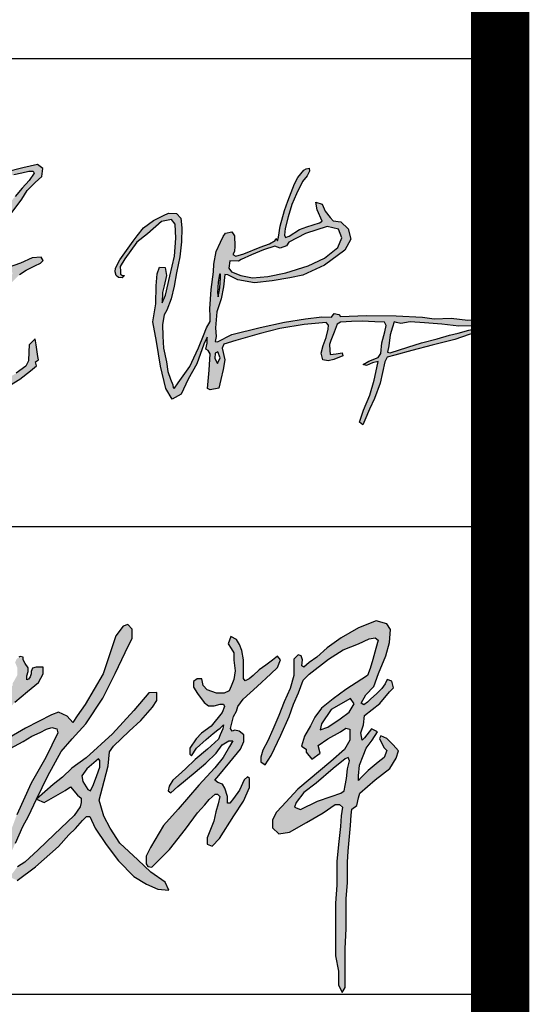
# Model space of a CAD drawing. Extents: x -302077 to 107904, y -9283 to 295706.
# Tile 183 of 256: x 106083 to 106954, y 2900 to 4583. Entities that reach past the tile are written whole.
import ezdxf

# ---------------------------------------------------------------- set-up
doc = ezdxf.new("R2010")
doc.units = 0
doc.header["$LTSCALE"] = 500
doc.header["$MEASUREMENT"] = 0
doc.layers.get('0').update_dxf_attribs({"linetype": 'CONTINUOUS'})
doc.layers.add('PUB_TITLE', color=4, linetype='CONTINUOUS')

# ---------------------------------------------------------------- blocks, each defined once
blk = doc.blocks.new('李敬辉')
h = blk.add_hatch(color=3)
h.paths.add_polyline_path([(3996.5, 949.9), (3919.8, 887.2), (3809.5, 793), (3729.9, 732.1), (3679.7, 668.6), (3669.6, 638.7), (3706.9, 622.2), (3817.5, 677.6), (3907.1, 707.5), (3970.1, 727.8), (3990.4, 742.7), (3996.3, 778.5), (4006, 824.1), (4011.9, 887.1), (4025.7, 937.2), (4016.7, 959.1)], flags=16)
h.paths.add_polyline_path([(4032, 1341.1), (3905.5, 1269.8), (3844.2, 1178.4), (3835.4, 1138.4), (3884.2, 1155.9), (3964.4, 1209.7), (4023.3, 1252.2), (4055.8, 1307.3)], flags=16)
h.paths.add_polyline_path([(3256.3, 1743.5), (3239.1, 1695.7), (3257.9, 1665.2), (3275.4, 1637), (3275.4, 1590.6), (3284.3, 1520.3), (3276.6, 1463.7), (3258.6, 1420.5), (3246.5, 1391.6), (3212.2, 1376.8), (3163.3, 1376.8), (3103.4, 1398.7), (3077.6, 1426.3), (3069.2, 1468.8), (3038.3, 1468.8), (3013.8, 1452.7), (3013.8, 1416), (3040.2, 1372.9), (3083, 1316.6), (3111.4, 1294.8), (3148.5, 1294.8), (3188, 1305.9), (3207.8, 1305.9), (3215.4, 1290.2), (3199.2, 1250.7), (3129, 1162.9), (3065.7, 1116.9), (3031.3, 1079.7), (2990.2, 1019.6), (2990.2, 980), (3002.5, 969.3), (3034.7, 1019.6), (3096.3, 1076.4), (3141.9, 1114.3), (3172.4, 1137.8), (3187.9, 1149.8), (3209.3, 1171.5), (3205.4, 1144.7), (3186.4, 1107.1), (3176.2, 1077.5), (3105.4, 1013.1), (3024.6, 946.4), (2961.7, 885.9), (2916.4, 845.5), (2879.9, 812.4), (2856.7, 773.9), (2851.3, 744.4), (2868, 729.6), (2913.9, 771), (3024.2, 863.9), (3095, 923.4), (3162.2, 988.1), (3199.8, 1041), (3221.7, 1053.5), (3242.8, 1066.7), (3269.9, 1066.7), (3247.3, 1030.3), (3206.2, 959.7), (3152.3, 892.8), (3048, 780.3), (2914.6, 624.9), (2820, 519.2), (2736.4, 377.1), (2707.5, 319.9), (2707.5, 271.6), (2718.3, 252.8), (2745.4, 249.2), (2858.1, 362.6), (2963.1, 494.8), (3040.7, 600.9), (3088, 652.1), (3116.2, 687.2), (3154.3, 721.3), (3169.9, 721.3), (3184.2, 707), (3175.2, 659.2), (3160, 608.6), (3147.2, 547.3), (3102.5, 439.3), (3102.5, 399.1), (3135.4, 384.2), (3182.1, 435.1), (3275.5, 581.1), (3338.1, 676.3), (3378.2, 765.6), (3378.2, 823.2), (3364, 834.1), (3343.1, 814.9), (3312.2, 748.1), (3274.6, 693.8), (3249.6, 663.8), (3233.7, 663.8), (3233.7, 706.9), (3217.9, 760.5), (3202.3, 787), (3172.4, 798.6), (3152.8, 811.7), (3179, 841.9), (3250.3, 928.9), (3319.2, 1012.8), (3341.3, 1063.1), (3341.3, 1107), (3311.2, 1129.8), (3281.9, 1136.6), (3265.6, 1130.9), (3253.7, 1147.7), (3273.4, 1224.7), (3292.3, 1258.9), (3300.9, 1289.2), (3335.2, 1337.8), (3426.7, 1418.5), (3514.9, 1502.1), (3559.8, 1542.1), (3577.8, 1591.9), (3558.2, 1616.4), (3526.3, 1589.5), (3483.8, 1557.6), (3439.6, 1527.4), (3401.2, 1491.4), (3374.2, 1468.6), (3349.7, 1456.3), (3337.5, 1471.8), (3337.5, 1533.9), (3337.5, 1591.2), (3327.7, 1652.9), (3312, 1690.3), (3293.1, 1724.5)])
h.paths.add_polyline_path([(2399.1, 950), (2324.1, 885.6), (2291.8, 840.4), (2298.3, 804.1), (2329.9, 753.2), (2348.1, 743.8), (2366.9, 785.4), (2388.6, 842.2), (2407.9, 897.9), (2407.9, 924.2), (2407.9, 940)], flags=16)
h.paths.add_polyline_path([(2725.7, 1379), (2627.5, 1264.2), (2489.2, 1112.6), (2318.3, 957.3), (2225.5, 889.5), (2164.9, 831.4), (2104.2, 784), (1996.8, 689), (2046.4, 668.3), (2183.7, 745.8), (2217.7, 770), (2263.7, 715.8), (2286.8, 695.6), (2286.8, 668.1), (2279.1, 640.7), (2241.6, 583.9), (2112.4, 460.7), (2008.5, 361.2), (1921.1, 281.2), (1873.5, 252), (1823.9, 185.9), (1871.5, 163.6), (1991.1, 251), (2139.4, 383.4), (2206.8, 457.7), (2250.4, 499.7), (2296, 552), (2320.7, 577.4), (2342.9, 577.4), (2377.1, 502.7), (2447.9, 397.1), (2527.5, 290.4), (2627.4, 188.8), (2710.2, 140.2), (2783.6, 107.8), (2853.8, 101.2), (2831.8, 151.6), (2737.5, 216.1), (2653, 296.3), (2536.3, 404.1), (2475, 501.9), (2432.5, 579.3), (2413.4, 645.4), (2403.8, 683.6), (2436.7, 807.2), (2460.6, 906.3), (2469.3, 996.4), (2496.6, 1033.1), (2598.2, 1129.4), (2672.2, 1199.7), (2749.1, 1286.2), (2776.5, 1328.9), (2776.5, 1380.6)])
h.paths.add_polyline_path([(1689.9, 731.3), (1619.3, 718.8), (1581.1, 687.5), (1558.3, 632.3), (1548.1, 601.5), (1587.4, 575.9), (1663.1, 612.3), (1728.6, 668.7), (1745.1, 726.2), (1710.4, 741.5)], flags=16)
h.paths.add_polyline_path([(1183.5, 736.1), (1135.3, 680.4), (1135.3, 637.9), (1187.9, 631.1), (1265.4, 671.1), (1343.6, 713.6), (1415.6, 756.7), (1451.9, 777.3), (1476.9, 766.1), (1476.9, 656.6), (1466.1, 576.7), (1445.6, 528.9), (1445.6, 488.6), (1491.6, 468.7), (1546.4, 468.7), (1627.3, 509.5), (1666.3, 542.2), (1715.8, 568.7), (1800, 610.5), (1823.7, 682.5), (1823.7, 776.5), (1789.4, 814.2), (1723.5, 836.2), (1652.4, 814.2), (1589, 754.2), (1566.5, 775.8), (1572.1, 819.5), (1640.5, 889.1), (1699.3, 937.6), (1799, 1001.9), (1910.2, 1063.5), (1966.9, 1096.7), (2020.9, 1122.3), (2062.9, 1142), (2097.2, 1154.5), (2128.3, 1145.2), (2134.9, 1119.1), (2057.3, 959.5), (1963.6, 793.8), (1869.9, 589), (1838.1, 503.3), (1786.6, 396.8), (1740.7, 285.2), (1721.1, 227.6), (1708.7, 227.6), (1705.4, 264.7), (1693.5, 298.9), (1697.4, 321.2), (1684.3, 345.8), (1673.5, 360.3), (1659.5, 385.2), (1665.7, 400.5), (1660, 414.6), (1640.6, 405.3), (1640.6, 365.8), (1657.3, 320.4), (1666.3, 251.5), (1666.3, 181), (1666.3, 123.1), (1666.3, 64.7), (1644.7, 8.4), (1644.7, -29.4), (1644.7, -68.9), (1667.3, -85.1), (1699.4, -69.4), (1725.7, -14.7), (1725.7, 32.1), (1737.3, 83), (1754.6, 130.3), (1774.9, 189.9), (1813.7, 303.5), (1860.2, 404.2), (1908.2, 512.7), (1944.4, 578.6), (1996.8, 689), (2070.3, 840.5), (2157.7, 998), (2228.2, 1080.9), (2316.4, 1178.2), (2427.8, 1344.3), (2506.4, 1503.7), (2572.1, 1639.4), (2617.3, 1732.8), (2617.3, 1789.9), (2589.4, 1821.2), (2559.7, 1810.5), (2511.1, 1746.3), (2429.5, 1500.9), (2312.8, 1303.1), (2260.4, 1228.8), (2233.1, 1187), (2195.3, 1227.4), (2139.4, 1253.8), (2094.3, 1236.1), (1925.7, 1150.5), (1796.8, 1074.1), (1563.7, 938.6), (1446.2, 861.5), (1288.4, 792.8), (1232.4, 768)])
h.paths.add_polyline_path([(1507.6, 1611.5), (1471.8, 1551.3), (1453.9, 1489.5), (1475.9, 1432), (1499.4, 1368.2), (1516.1, 1322.9), (1506.5, 1297.6), (1495.8, 1275.1), (1446.2, 1256.3), (1384.9, 1233.3), (1346, 1178.4), (1346, 1146.8), (1361.8, 1129.9), (1409.9, 1150.4), (1463, 1178.4), (1522.8, 1196.3), (1539.7, 1176.4), (1546.8, 1106.4), (1546.8, 1050.8), (1561.6, 1031.9), (1604.6, 1046.7), (1636.7, 1085.5), (1636.7, 1138.1), (1655.8, 1165.8), (1674.2, 1205.1), (1692.2, 1237.8), (1720, 1265.6), (1720, 1239.9), (1720, 1200.8), (1783.9, 1235.8), (1857, 1317.1), (1938.4, 1387.1), (2010.5, 1445.7), (2041.4, 1501.3), (2041.4, 1544.5), (1994, 1544.5), (1970.9, 1537.5), (1962, 1517.3), (1962, 1500.9), (1956.3, 1482.4), (1946.3, 1466.7), (1933.5, 1462.8), (1933.5, 1489.1), (1943.5, 1517.3), (1943.5, 1540.4), (1923.9, 1567.6), (1911.8, 1591.4), (1911.8, 1609.9), (1891.5, 1614.5), (1883.6, 1608.8), (1868.4, 1597.3), (1858.9, 1574.8), (1873.1, 1539.8), (1873.1, 1518.3), (1873.1, 1493), (1854.1, 1459.2), (1843.2, 1441.3), (1843.2, 1424.7), (1803.5, 1402), (1716.1, 1368.1), (1670.9, 1330.8), (1650.5, 1304.2), (1608.7, 1304.2), (1594, 1337.6), (1594, 1420.4), (1550.7, 1471), (1550.7, 1520.7), (1566, 1577.6), (1566, 1619.2), (1532.6, 1619.2)], flags=17)
h.paths.add_polyline_path([(168.3, 582.6), (175, 641.6), (267.1, 713.1), (434.8, 770.1), (553.4, 799.2), (623.7, 799.2), (670.1, 766.1), (662.8, 731.6), (607.8, 654.2), (515.7, 562), (470.6, 525.5), (470.6, 498.4), (527.6, 480.5), (649.6, 493.1), (809.4, 516.2), (985.6, 537.9), (1089.2, 557.1), (1146, 573), (1190.3, 543.8), (1208.6, 504.6), (1178.6, 451.1), (1102.6, 432.8), (970.6, 406.1), (837.8, 406.1), (676, 394.3), (617.4, 394.3), (617.4, 362.7), (653.2, 285.8), (662.5, 224), (643.8, 171.5), (596.9, 109.7), (500.3, 64.7), (399.1, 64.7), (276.5, 64.7), (186.7, 64.7), (113.4, 31.9), (0, 0), (30.7, 82.6), (125.2, 138.1), (253.7, 168.3), (377.2, 168.3), (435.3, 152.5), (527.3, 169.1), (556.4, 220.5), (526.5, 281), (446.1, 328.2), (375.6, 363), (287.7, 363), (223, 326.5), (138.4, 258.6), (74.6, 189.8), (15.7, 169.1), (-13.3, 198.9), (28.1, 265.2), (101.1, 355.5), (176.3, 421.5), (249.6, 448.8), (316.6, 466.8), (362, 491.2), (424.3, 559.5), (479, 604.9), (519.7, 656), (537.2, 689.2), (503.4, 689.2), (447.6, 663), (349.8, 615.9), (291.6, 607.2), (224.7, 582.2), (183.9, 575.8)])
h.paths.add_polyline_path([(454.2, 1235.9), (412.6, 1217.6), (373.2, 1179), (341.3, 1152.7), (323.3, 1137), (332.7, 1129.5), (391.2, 1138.8), (442.9, 1147.2), (466.8, 1162.8), (466.8, 1193.3), (466.8, 1220.7), (460.6, 1231.4)], flags=16)
h.paths.add_polyline_path([(584.9, 1900), (575.7, 1780.4), (575.7, 1654), (581.8, 1572.9), (581.8, 1526.9), (593.4, 1507.8), (633.2, 1521), (723.4, 1567.2), (787.9, 1588.9), (787.9, 1628.1), (740.8, 1726.6), (669, 1826.7), (622.6, 1881.6)], flags=16)
h.paths.add_polyline_path([(550.7, 2092.7), (510, 2033.6), (510, 1861.8), (521.2, 1723.2), (521.2, 1632), (521.2, 1554.5), (516.2, 1519.2), (503.1, 1492.2), (450, 1471.6), (373.8, 1446.8), (280.4, 1421.2), (207.1, 1394.8), (197.1, 1357.1), (229.1, 1323.6), (367.4, 1359.2), (439.3, 1380.6), (478.5, 1380.6), (499.6, 1370.1), (481.2, 1327.7), (410.9, 1298.6), (364.9, 1259.2), (303.2, 1209.7), (255.1, 1158.1), (215.5, 1107.2), (185.1, 1049.9), (185.1, 1017.4), (251.5, 1017.4), (369.7, 1047.8), (435.4, 1057.7), (448.1, 1043.5), (431.7, 976.1), (419, 915.1), (412, 871.7), (412, 836.2), (428.7, 822.1), (470.8, 841), (509.9, 894.5), (537.9, 969), (552.2, 1029.1), (565, 1083.3), (635.5, 1094.6), (742.4, 1103.1), (827.4, 1114), (889.7, 1120.5), (898.4, 1166.7), (891.9, 1200.2), (840, 1208), (741.9, 1208), (640, 1183.3), (590.8, 1162.2), (562, 1150.9), (543, 1162.2), (543, 1233.5), (552, 1265.7), (562.9, 1301.8), (577.4, 1349.3), (611.2, 1410.9), (685.9, 1450.1), (791.5, 1489.5), (880.3, 1536), (910.3, 1580.7), (878.4, 1632.1), (784.3, 1783.3), (711.3, 1895.6), (631.1, 2001), (590.4, 2061.4)])
h.paths.add_polyline_path([(4308.8, 1042.2), (4267.9, 1083.5), (4228.5, 1099), (4220.3, 1083), (4248, 1024.7), (4267, 1004.4), (4249.9, 960.1), (4210.1, 930), (4146.3, 875.1), (4101.2, 829.1), (4083.5, 810.5), (4082.6, 840.6), (4090.6, 909.6), (4112.8, 971.1), (4132.3, 1019.7), (4171.2, 1071.9), (4207.1, 1126.4), (4167, 1145.6), (4123.4, 1086.1), (4107.5, 1071.9), (4098.7, 1118.8), (4116.4, 1170.1), (4122.5, 1231), (4220.9, 1309.4), (4284.5, 1383.9), (4311.3, 1410.7), (4299.4, 1453.4), (4268.6, 1464.3), (4255.7, 1436.5), (4233.8, 1405.7), (4201, 1372), (4163.3, 1339.2), (4142.4, 1317.4), (4117.5, 1301.5), (4101.6, 1310.4), (4130.5, 1365), (4183.1, 1418.7), (4214, 1504.5), (4259.7, 1618.7), (4285.5, 1705.1), (4290.5, 1788.5), (4266.6, 1825.3), (4197.1, 1844.2), (4082.8, 1799.5), (3971.5, 1734.9), (3880, 1669.4), (3814.5, 1609.8), (3763.8, 1574), (3730, 1544.2), (3716.1, 1552.2), (3720, 1591.9), (3711.1, 1617.7), (3691.9, 1624.6), (3664.1, 1595.5), (3664.1, 1561.5), (3664.1, 1490.9), (3641.4, 1406.5), (3602.6, 1319.4), (3567.6, 1230.6), (3527.5, 1141.6), (3495.9, 1067.6), (3462.7, 1007.4), (3450.3, 962), (3450.3, 931.7), (3478.8, 912.7), (3517.5, 971.6), (3581.2, 1103.6), (3635, 1225.5), (3662.1, 1304.9), (3694, 1379.1), (3724.1, 1459.3), (3763, 1498.7), (3888.5, 1596.3), (3984.2, 1656.5), (4084.6, 1696), (4151.7, 1727.6), (4191.2, 1735.1), (4211.2, 1719.7), (4196.8, 1665.3), (4175.7, 1594.8), (4159, 1536.3), (4141.8, 1490.4), (4105.2, 1466.9), (4002.3, 1399.7), (3919.1, 1339.4), (3843.4, 1278.4), (3801.2, 1220.8), (3771.9, 1165.1), (3733.2, 1097.7), (3713.2, 1032.7), (3744.9, 1014.5), (3744.9, 994.8), (3781.7, 947.9), (3835.7, 987.8), (3822.8, 1038.2), (3884.7, 1080.2), (3966.2, 1126.1), (4001.8, 1149.6), (4027.6, 1142.7), (4027.6, 1072.2), (3991.9, 1011.1), (3905.3, 932.9), (3691.1, 754.7), (3587.5, 642), (3552.6, 606.3), (3525.8, 556), (3525.8, 503.2), (3567.2, 465.9), (3636.2, 474.9), (3747.4, 538.9), (3854.6, 600.6), (3933.3, 654.1), (3960.1, 654.1), (3978.9, 637), (3970.7, 581.1), (3966.9, 512.6), (3956.4, 415.5), (3943.8, 288.6), (3943.8, 132.3), (3935.5, 15.8), (3935.5, -184.7), (3935.5, -326), (3953.3, -425.1), (3953.3, -512.8), (3978.4, -561.8), (3996.7, -529.9), (3996.7, -404.6), (3996.7, -280.4), (4003, -148.6), (4003, -50.4), (4003, 46.6), (4013.1, 147.7), (4013.1, 282.3), (4017.6, 353.2), (4032.3, 518.3), (4035.5, 586.6), (4041.1, 624.7), (4072.8, 648.5), (4083.2, 698.5), (4091.9, 729.4), (4192, 815.3), (4286.7, 888.2), (4327, 954.7), (4343.5, 1002)])
for points in [[(1799, 1001.9), (1910.2, 1063.5), (1966.9, 1096.7), (2020.9, 1122.3), (2062.9, 1142), (2097.2, 1154.5), (2128.3, 1145.2), (2134.9, 1119.1), (2057.3, 959.5), (1963.6, 793.8), (1869.9, 589)], [(1860.2, 404.2), (1908.2, 512.7), (1944.4, 578.6), (1996.8, 689), (2070.3, 840.5), (2157.7, 998), (2228.2, 1080.9), (2316.4, 1178.2), (2427.8, 1344.3), (2506.4, 1503.7), (2572.1, 1639.4), (2617.3, 1732.8), (2617.3, 1789.9), (2589.4, 1821.2), (2559.7, 1810.5), (2511.1, 1746.3), (2429.5, 1500.9), (2312.8, 1303.1), (2260.4, 1228.8), (2233.1, 1187), (2195.3, 1227.4), (2139.4, 1253.8), (2094.3, 1236.1), (1925.7, 1150.5), (1796.8, 1074.1)], [(4267, 1004.4), (4249.9, 960.1), (4210.1, 930), (4146.3, 875.1), (4101.2, 829.1), (4083.5, 810.5), (4082.6, 840.6), (4090.6, 909.6), (4112.8, 971.1), (4132.3, 1019.7), (4171.2, 1071.9), (4207.1, 1126.4), (4167, 1145.6), (4123.4, 1086.1), (4107.5, 1071.9), (4098.7, 1118.8), (4116.4, 1170.1), (4122.5, 1231), (4220.9, 1309.4), (4284.5, 1383.9), (4311.3, 1410.7), (4299.4, 1453.4), (4268.6, 1464.3), (4255.7, 1436.5), (4233.8, 1405.7), (4201, 1372), (4163.3, 1339.2), (4142.4, 1317.4), (4117.5, 1301.5), (4101.6, 1310.4), (4130.5, 1365), (4183.1, 1418.7), (4214, 1504.5), (4259.7, 1618.7), (4285.5, 1705.1), (4290.5, 1788.5), (4266.6, 1825.3), (4197.1, 1844.2), (4082.8, 1799.5), (3971.5, 1734.9), (3880, 1669.4), (3814.5, 1609.8), (3763.8, 1574), (3730, 1544.2), (3716.1, 1552.2), (3720, 1591.9), (3711.1, 1617.7), (3691.9, 1624.6), (3664.1, 1595.5), (3664.1, 1561.5), (3664.1, 1490.9), (3641.4, 1406.5), (3602.6, 1319.4), (3567.6, 1230.6), (3527.5, 1141.6), (3495.9, 1067.6), (3462.7, 1007.4), (3450.3, 962), (3450.3, 931.7), (3478.8, 912.7), (3517.5, 971.6), (3581.2, 1103.6), (3635, 1225.5), (3662.1, 1304.9), (3694, 1379.1), (3724.1, 1459.3), (3763, 1498.7), (3888.5, 1596.3), (3984.2, 1656.5), (4084.6, 1696), (4151.7, 1727.6), (4191.2, 1735.1), (4211.2, 1719.7), (4196.8, 1665.3), (4175.7, 1594.8), (4159, 1536.3), (4141.8, 1490.4), (4105.2, 1466.9), (4002.3, 1399.7), (3919.1, 1339.4), (3843.4, 1278.4), (3801.2, 1220.8), (3771.9, 1165.1), (3733.2, 1097.7), (3713.2, 1032.7), (3744.9, 1014.5), (3744.9, 994.8), (3781.7, 947.9), (3835.7, 987.8), (3822.8, 1038.2), (3884.7, 1080.2), (3966.2, 1126.1), (4001.8, 1149.6), (4027.6, 1142.7), (4027.6, 1072.2), (3991.9, 1011.1), (3905.3, 932.9), (3691.1, 754.7), (3587.5, 642), (3552.6, 606.3), (3525.8, 556), (3525.8, 503.2), (3567.2, 465.9), (3636.2, 474.9), (3747.4, 538.9), (3854.6, 600.6), (3933.3, 654.1), (3960.1, 654.1), (3978.9, 637), (3970.7, 581.1), (3966.9, 512.6), (3956.4, 415.5), (3943.8, 288.6), (3943.8, 132.3), (3935.5, 15.8), (3935.5, -184.7), (3935.5, -326), (3953.3, -425.1), (3953.3, -512.8), (3978.4, -561.8), (3996.7, -529.9), (3996.7, -404.6), (3996.7, -280.4), (4003, -148.6), (4003, -50.4), (4003, 46.6), (4013.1, 147.7), (4013.1, 282.3), (4017.6, 353.2), (4032.3, 518.3), (4035.5, 586.6), (4041.1, 624.7), (4072.8, 648.5), (4083.2, 698.5), (4091.9, 729.4), (4192, 815.3), (4286.7, 888.2), (4327, 954.7), (4343.5, 1002), (4308.8, 1042.2)], [(1857, 1317.1), (1938.4, 1387.1), (2010.5, 1445.7), (2041.4, 1501.3), (2041.4, 1544.5), (1994, 1544.5), (1970.9, 1537.5), (1962, 1517.3), (1962, 1500.9), (1956.3, 1482.4), (1946.3, 1466.7), (1933.5, 1462.8), (1933.5, 1489.1), (1943.5, 1517.3), (1943.5, 1540.4), (1923.9, 1567.6), (1911.8, 1591.4), (1911.8, 1609.9), (1891.5, 1614.5), (1883.6, 1608.8)], [(1871.5, 163.6), (1991.1, 251), (2139.4, 383.4), (2206.8, 457.7), (2250.4, 499.7), (2296, 552), (2320.7, 577.4), (2342.9, 577.4), (2377.1, 502.7), (2447.9, 397.1), (2527.5, 290.4), (2627.4, 188.8), (2710.2, 140.2), (2783.6, 107.8), (2853.8, 101.2), (2831.8, 151.6), (2737.5, 216.1), (2653, 296.3), (2536.3, 404.1), (2475, 501.9), (2432.5, 579.3), (2413.4, 645.4), (2403.8, 683.6), (2436.7, 807.2), (2460.6, 906.3), (2469.3, 996.4), (2496.6, 1033.1), (2598.2, 1129.4), (2672.2, 1199.7), (2749.1, 1286.2), (2776.5, 1328.9), (2776.5, 1380.6), (2725.7, 1379), (2627.5, 1264.2), (2489.2, 1112.6), (2318.3, 957.3), (2225.5, 889.5), (2164.9, 831.4), (2104.2, 784), (1996.8, 689), (2046.4, 668.3), (2183.7, 745.8), (2217.7, 770), (2263.7, 715.8), (2286.8, 695.6), (2286.8, 668.1), (2279.1, 640.7), (2241.6, 583.9), (2112.4, 460.7), (2008.5, 361.2), (1921.1, 281.2), (1873.5, 252)], [(4308.8, 1042.2), (4267.9, 1083.5), (4228.5, 1099), (4220.3, 1083), (4248, 1024.7), (4267, 1004.4)]]:
    blk.add_lwpolyline(points)
for points in [[(3256.3, 1743.5), (3239.1, 1695.7), (3257.9, 1665.2), (3275.4, 1637), (3275.4, 1590.6), (3284.3, 1520.3), (3276.6, 1463.7), (3258.6, 1420.5), (3246.5, 1391.6), (3212.2, 1376.8), (3163.3, 1376.8), (3103.4, 1398.7), (3077.6, 1426.3), (3069.2, 1468.8), (3038.3, 1468.8), (3013.8, 1452.7), (3013.8, 1416), (3040.2, 1372.9), (3083, 1316.6), (3111.4, 1294.8), (3148.5, 1294.8), (3188, 1305.9), (3207.8, 1305.9), (3215.4, 1290.2), (3199.2, 1250.7), (3129, 1162.9), (3065.7, 1116.9), (3031.3, 1079.7), (2990.2, 1019.6), (2990.2, 980), (3002.5, 969.3), (3034.7, 1019.6), (3096.3, 1076.4), (3141.9, 1114.3), (3172.4, 1137.8), (3187.9, 1149.8), (3209.3, 1171.5), (3205.4, 1144.7), (3186.4, 1107.1), (3176.2, 1077.5), (3105.4, 1013.1), (3024.6, 946.4), (2961.7, 885.9), (2916.4, 845.5), (2879.9, 812.4), (2856.7, 773.9), (2851.3, 744.4), (2868, 729.6), (2913.9, 771), (3024.2, 863.9), (3095, 923.4), (3162.2, 988.1), (3199.8, 1041), (3221.7, 1053.5), (3242.8, 1066.7), (3269.9, 1066.7), (3247.3, 1030.3), (3206.2, 959.7), (3152.3, 892.8), (3048, 780.3), (2914.6, 624.9), (2820, 519.2), (2736.4, 377.1), (2707.5, 319.9), (2707.5, 271.6), (2718.3, 252.8), (2745.4, 249.2), (2858.1, 362.6), (2963.1, 494.8), (3040.7, 600.9), (3088, 652.1), (3116.2, 687.2), (3154.3, 721.3), (3169.9, 721.3), (3184.2, 707), (3175.2, 659.2), (3160, 608.6), (3147.2, 547.3), (3102.5, 439.3), (3102.5, 399.1), (3135.4, 384.2), (3182.1, 435.1), (3275.5, 581.1), (3338.1, 676.3), (3378.2, 765.6), (3378.2, 823.2), (3364, 834.1), (3343.1, 814.9), (3312.2, 748.1), (3274.6, 693.8), (3249.6, 663.8), (3233.7, 663.8), (3233.7, 706.9), (3217.9, 760.5), (3202.3, 787), (3172.4, 798.6), (3152.8, 811.7), (3179, 841.9), (3250.3, 928.9), (3319.2, 1012.8), (3341.3, 1063.1), (3341.3, 1107), (3311.2, 1129.8), (3281.9, 1136.6), (3265.6, 1130.9), (3253.7, 1147.7), (3273.4, 1224.7), (3292.3, 1258.9), (3300.9, 1289.2), (3335.2, 1337.8), (3426.7, 1418.5), (3514.9, 1502.1), (3559.8, 1542.1), (3577.8, 1591.9), (3558.2, 1616.4), (3526.3, 1589.5), (3483.8, 1557.6), (3439.6, 1527.4), (3401.2, 1491.4), (3374.2, 1468.6), (3349.7, 1456.3), (3337.5, 1471.8), (3337.5, 1533.9), (3337.5, 1591.2), (3327.7, 1652.9), (3312, 1690.3), (3293.1, 1724.5)], [(4032, 1341.1), (3905.5, 1269.8), (3844.2, 1178.4), (3835.4, 1138.4), (3884.2, 1155.9), (3964.4, 1209.7), (4023.3, 1252.2), (4055.8, 1307.3)], [(3996.5, 949.9), (3919.8, 887.2), (3809.5, 793), (3729.9, 732.1), (3679.7, 668.6), (3669.6, 638.7), (3706.9, 622.2), (3817.5, 677.6), (3907.1, 707.5), (3970.1, 727.8), (3990.4, 742.7), (3996.3, 778.5), (4006, 824.1), (4011.9, 887.1), (4025.7, 937.2), (4016.7, 959.1)], [(2399.1, 950), (2324.1, 885.6), (2291.8, 840.4), (2298.3, 804.1), (2329.9, 753.2), (2348.1, 743.8), (2366.9, 785.4), (2388.6, 842.2), (2407.9, 897.9), (2407.9, 924.2), (2407.9, 940)]]:
    blk.add_lwpolyline(points, close=True)
blk = doc.blocks.new('孟宪瑞')
h = blk.add_hatch(color=3)
h.paths.add_polyline_path([(2326.4, -442.2), (2320.2, -469.1), (2315.8, -505.3), (2317.7, -518.6), (2325.1, -489), (2329.3, -454.7), (2329.1, -442)], flags=16)
h.paths.add_polyline_path([(2392.1, -401.3), (2363.4, -398.6), (2358.8, -423.3), (2367.4, -436.7), (2397.6, -450.3), (2437.4, -459.8), (2489.7, -457.6), (2551.1, -448), (2626.9, -427.9), (2683.3, -404.4), (2730.3, -370.9), (2745.7, -338.7), (2736.1, -308.5), (2697.7, -298.1), (2623.4, -318.4), (2566.2, -344.8), (2557.4, -356.7), (2535.2, -364.4), (2517.9, -356.3), (2479.2, -366.7), (2437.1, -382.4), (2402.2, -395.8)], flags=16)
h.paths.add_polyline_path([(2917.7, -634.2), (2909.6, -631.1), (2903.5, -649.2), (2894.3, -674.8), (2887.6, -711.9), (2882.3, -733.1), (2891.1, -735.5), (2951.7, -719), (2999, -706.7), (3052.7, -695.1), (3094.5, -684.4), (3124.5, -678.9), (3160.6, -671.2), (3197.4, -664.6), (3187.3, -657.4), (3127.3, -655.8), (3070.1, -646.4), (3011.7, -639.5), (2963.4, -633.9), (2932.2, -637.3)], flags=16)
h.paths.add_polyline_path([(2299.4, -708.4), (2296.6, -726.7), (2305.6, -744), (2315, -725.3), (2308.7, -704.7)], flags=16)
h.paths.add_polyline_path([(1991.6, -416.6), (1991.6, -426.7), (1997.9, -431.6), (2003.8, -432.3), (1996.3, -439.6), (1983.9, -438), (1976, -431.1), (1973.3, -418.5), (1974.6, -405.3), (1991.1, -378.5), (2015.2, -348), (2039.6, -317.5), (2053, -299.4), (2076, -274.1), (2111.5, -250.6), (2145.8, -235), (2163.5, -228.6), (2190, -230.9), (2204.4, -246.5), (2205.7, -279.3), (2202.2, -326.7), (2194.6, -377), (2181, -431.4), (2170.6, -475.7), (2158.1, -518.4), (2142.5, -556.4), (2131.9, -570.7), (2125.4, -604), (2124.2, -643.6), (2124.6, -683.6), (2132.5, -730.3), (2136.3, -763.9), (2144, -790.2), (2150.8, -809.1), (2151.2, -819.9), (2155.5, -821), (2169.5, -803.3), (2192.7, -772.8), (2211.1, -750.3), (2226.1, -721.8), (2243.8, -687.9), (2262.5, -647.2), (2273.2, -622), (2286.7, -600.8), (2288.2, -582.8), (2287.6, -558.5), (2295.2, -493), (2306.1, -433.1), (2308.7, -407.5), (2318.4, -365.5), (2334.4, -334.7), (2344.6, -315.5), (2352.2, -304.7), (2374.3, -300.9), (2383.3, -315.5), (2382.3, -349.9), (2379.9, -368.6), (2373.7, -378.2), (2384, -384), (2411.6, -376.9), (2467.5, -357.2), (2499.7, -347.5), (2519.2, -337.1), (2521.8, -330.9), (2527.3, -338.7), (2531.3, -326.2), (2539.1, -289.1), (2556.1, -237.4), (2569.1, -206.2), (2593.6, -148.7), (2606.3, -127.9), (2628.1, -103.9), (2635.5, -99.4), (2646.2, -97.9), (2647.1, -108.4), (2638.3, -123.1), (2621.7, -142.6), (2599.6, -182.9), (2581.7, -218.6), (2567.9, -259.8), (2555.5, -298.8), (2552.5, -320.8), (2555.2, -328.9), (2567.2, -324.7), (2603.4, -304.2), (2629.3, -296.1), (2672.8, -284.9), (2682, -279.1), (2666.5, -239.7), (2663.4, -213.6), (2684.5, -221.4), (2693.5, -246.4), (2708.9, -267.7), (2719.1, -279.5), (2744.7, -284.9), (2768.2, -309), (2775.7, -344.5), (2754, -380.8), (2682.7, -428.5), (2608.3, -458.8), (2563.2, -466.3), (2503.7, -473.5), (2443.6, -476.8), (2387.5, -464.2), (2353.7, -445.7), (2344.4, -444.8), (2337.6, -485.4), (2327.3, -526.4), (2310.8, -569.1), (2303.6, -623.2), (2304.5, -652.8), (2300.7, -669.7), (2309.1, -671), (2357.7, -648.6), (2455.4, -629.6), (2538, -614.4), (2610.5, -606.6), (2665.6, -602.8), (2698.3, -605.1), (2708.3, -593.6), (2723.6, -597.8), (2728.6, -605.1), (2816.8, -605.8), (2916.7, -611.6), (3006.5, -620.1), (3045.6, -626.9), (3103.3, -628), (3159.3, -637.5), (3217, -639.1), (3265.5, -649.3), (3288.3, -656.1), (3283.3, -665.1), (3254.4, -673), (3210.3, -675.3), (3160.9, -685.6), (3111.8, -700.1), (3034.2, -715.7), (2964.2, -731.1), (2906.4, -744), (2880.3, -749.9), (2871.8, -765.3), (2852, -835.9), (2831.4, -887.2), (2811.8, -923), (2795.3, -959.2), (2787.3, -974.1), (2776, -965.4), (2792.1, -924.5), (2815.4, -875.2), (2833.1, -824.8), (2843.5, -784), (2849.2, -763.2), (2829.7, -766.1), (2809.2, -774.5), (2797.7, -770.7), (2817.3, -759.5), (2849.5, -749.7), (2859, -736.1), (2864, -699.6), (2876.2, -663.6), (2881.9, -641.9), (2877, -630.7), (2843.6, -627.6), (2801.7, -623.7), (2765.6, -623.6), (2746.7, -623.6), (2727.6, -623.6), (2715.9, -629.9), (2705.3, -656.4), (2692.5, -684.7), (2687.6, -697.3), (2687.3, -716.7), (2687.9, -731.8), (2707.9, -730.1), (2728.2, -727.2), (2730.5, -738.1), (2699, -748.6), (2680.2, -752.1), (2662.2, -748.4), (2657.3, -725.8), (2665.6, -699.5), (2676.6, -672.9), (2684.6, -645.2), (2686.6, -631.8), (2678.9, -622.7), (2604.3, -626.1), (2521.8, -635.3), (2451.4, -650), (2370.8, -669.4), (2329.3, -680.2), (2323.7, -693.5), (2330.3, -733), (2323.7, -764.8), (2314.4, -798.6), (2305.7, -827.8), (2276, -831.9), (2267.2, -826.8), (2276.5, -765.8), (2281.6, -710.4), (2275.5, -698.7), (2267.8, -693.5), (2273.4, -673.5), (2274.9, -653), (2262.1, -677.1), (2234.9, -741.7), (2203.6, -793), (2178, -842.1), (2146.2, -857.5), (2126.2, -820.6), (2112.4, -744.3), (2102.6, -660.7), (2093.4, -593.6), (2105.6, -533.1), (2109.6, -471.3), (2114.9, -431.8), (2124.6, -409.1), (2142.7, -410.8), (2146.4, -438.2), (2137.1, -472.9), (2130.2, -495.1), (2127.4, -530.3), (2139.9, -505.2), (2158.1, -441.4), (2177.1, -375), (2183.9, -313.8), (2183.4, -266.7), (2172.1, -249.9), (2137.6, -254.9), (2088.7, -294.3), (2051.5, -321.1), (2007.9, -375.9), (1991.2, -400.8)])
h.paths.add_polyline_path([(1262.1, -55.2), (1260.9, -99.9), (1256.6, -152.1), (1265.7, -208.8), (1270.5, -258.6), (1272.4, -281.5), (1289, -255.8), (1317.5, -213.9), (1355.5, -189), (1380.4, -173.6), (1373.7, -155.8), (1335.7, -121.6), (1306.6, -91.9), (1278.1, -67.3)], flags=16)
h.paths.add_polyline_path([(1507.6, -190.4), (1498.1, -200), (1481.2, -236.1), (1467.7, -278.8), (1461.2, -300.3), (1462, -311.9), (1475.5, -306.8), (1510.7, -276.2), (1527.2, -262.7), (1523.1, -236.2), (1516.5, -203.3)], flags=16)
h.paths.add_polyline_path([(1412.2, 61.9), (1401.9, 64.9), (1389.2, 58.6), (1391.6, 41.7), (1401.4, 16.2), (1404.9, -15.2), (1414.2, -45.4), (1424.6, -62.5), (1425.9, -79.4), (1430.1, -103.2), (1441.5, -122.6), (1438, -139.9), (1405.5, -149.7), (1389.7, -144.7), (1352.1, -119.2), (1326.6, -89.5), (1300.1, -60.8), (1279.9, -36.1), (1259.4, -13.8), (1239.5, -11.7), (1234.6, -35), (1235.7, -66.5), (1238.5, -125.9), (1239.1, -201.1), (1245.3, -262.8), (1249.3, -296.9), (1250.7, -311.8), (1252, -326.9), (1261.8, -332.9), (1285.1, -329.6), (1298.2, -296.3), (1311.1, -261.9), (1332.9, -235.9), (1372.3, -198.3), (1394.3, -180.1), (1409.1, -170.7), (1423.4, -165), (1438.9, -165), (1454.9, -157.4), (1469.2, -140.9), (1501.5, -125.7), (1563.1, -98.4), (1604.6, -85.1), (1645.8, -73.5), (1673.1, -68.5), (1696.7, -64.4), (1711.7, -65), (1714.3, -71.6), (1697.3, -95.8), (1672.2, -120.2), (1646.5, -147.9), (1626.7, -169.1), (1609.9, -196.8), (1602.4, -214.8), (1594.8, -217.5), (1596.1, -204), (1602.9, -189.3), (1589.6, -179.8), (1576.1, -189.8), (1566.4, -209.9), (1548.1, -236.9), (1541.8, -247), (1535.7, -237.8), (1528.7, -207.9), (1525.6, -190.7), (1520, -164.6), (1509.7, -151.5), (1494.7, -157.6), (1483.1, -187.7), (1460, -240.1), (1444.3, -282.3), (1433.9, -316.5), (1428.8, -332.9), (1436, -347.8), (1458.6, -342.3), (1482, -329.7), (1510.9, -300.4), (1524.6, -280.9), (1536.8, -274.6), (1544.4, -288.6), (1519.7, -322.7), (1492.1, -351.8), (1456.1, -376.9), (1408.7, -405.5), (1358.8, -429.2), (1313.8, -454), (1271.7, -468), (1242.8, -480.9), (1187.1, -498.6), (1133.7, -516.3), (1081.6, -528.2), (1040.2, -536.8), (997.4, -548.1), (976.8, -559.1), (973.6, -573.5), (994.7, -580.6), (1057.6, -567.1), (1132.7, -545.9), (1222.6, -517.5), (1296.4, -494.2), (1356.1, -475.9), (1414.9, -460), (1484.8, -441.8), (1534.6, -428.7), (1588.1, -413), (1611.5, -407.8), (1624.9, -403.2), (1625.8, -409.3), (1588.5, -441.7), (1554.3, -475.5), (1489.3, -536.1), (1439.1, -590.5), (1383.1, -633.9), (1332.6, -682.8), (1301.7, -712.5), (1261.3, -735.7), (1242.3, -756.9), (1252.7, -770), (1287.3, -755.6), (1341.5, -710.4), (1394.1, -661.7), (1440.4, -619.1), (1480.8, -582.7), (1513.6, -549), (1547.1, -516), (1554.6, -501.7), (1559.6, -510), (1553.3, -532.6), (1538, -570.3), (1523.2, -630.7), (1514.3, -653.2), (1504.8, -697.3), (1502, -739.9), (1510.9, -776.2), (1535.3, -787.9), (1561.1, -792.8), (1598.2, -785.8), (1633.8, -766.2), (1671.4, -739.1), (1692.3, -723.7), (1690.2, -709.4), (1699.9, -704.1), (1698.7, -692.8), (1696.8, -676.2), (1694.3, -652), (1692.3, -632.6), (1670.4, -651.2), (1668.7, -675.1), (1665.7, -704.9), (1656.1, -722.8), (1622.6, -745.5), (1593.3, -761.1), (1569, -770.1), (1555.9, -770.1), (1542.3, -763.7), (1530.3, -747.1), (1527.4, -717.7), (1532, -700.9), (1544.4, -643), (1555.7, -594.7), (1575.2, -535.5), (1586.5, -507), (1582.6, -487), (1577.7, -481.2), (1585.1, -475.7), (1624.6, -434.9), (1649.5, -411.8), (1672.1, -398.2), (1702.4, -385.1), (1722.6, -376.6), (1731.7, -368.8), (1724.8, -357), (1694.2, -357.9), (1653.9, -374.4), (1608.9, -387.3), (1545.1, -406.4), (1485.8, -421.9), (1418.8, -443.2), (1383.2, -454.4), (1339.3, -462.1), (1361.5, -447.2), (1406.4, -424.6), (1452.2, -399.7), (1496.1, -367.6), (1526.1, -344.8), (1567.1, -295.5), (1623.8, -213.5), (1668.6, -157.4), (1688.9, -129.4), (1716.5, -102.9), (1740.2, -84.1), (1744.9, -56.8), (1727.1, -43.4), (1677.3, -51.4), (1619.2, -63.7), (1562.5, -78.6), (1517.8, -99.1), (1486.2, -114.2), (1464.3, -125.9), (1454.6, -118.3), (1447.2, -90.1), (1440.5, -53.4), (1430.6, -14.2), (1420.2, 21.8), (1416.1, 45)])
h.paths.add_polyline_path([(393.4, -451.6), (380, -454.2), (381.2, -467.7), (381.8, -502.7), (382, -524.3), (380, -545.7), (375.4, -557.4), (372, -566.7), (374.9, -571.3), (391.4, -551.2), (409.8, -524.3), (429.2, -494), (444.5, -475.1), (453, -457.1), (468.3, -451.6), (486.3, -463.9), (492.9, -504.3), (496.5, -539.7), (494.2, -568.3), (492, -586.8), (475.3, -611.2), (476.4, -618.4), (519.4, -598.8), (563.7, -580.3), (595.6, -560.3), (640.5, -530.6), (682.4, -489.4), (718.6, -457.9), (747.3, -428), (765.7, -404.4), (771.5, -388.6), (759.6, -380.6), (710.2, -382.2), (655.7, -387.3), (590.8, -401.9), (539.5, -407.3), (476.8, -428.7), (435.8, -436.4)], flags=16)
h.paths.add_polyline_path([(460.5, -486.7), (445.4, -502.4), (432.3, -522.9), (400.5, -568.6), (375.8, -605.7), (365.2, -630.4), (343.2, -639.5), (336.3, -645.1), (354.3, -650.3), (388.4, -647.7), (421.9, -632.8), (450.1, -607.7), (468.7, -587.6), (476.4, -556.6), (477.2, -527.7), (471.2, -503.8)], flags=16)
h.paths.add_polyline_path([(338.6, -471.2), (314.6, -482.5), (291.2, -498.8), (271.1, -520.1), (256.6, -540.8), (248, -556.8), (242.7, -573.9), (244.6, -600.4), (252.8, -614.9), (265.5, -628.8), (295.1, -639.6), (314.4, -644.3), (323.3, -644.2), (329.9, -634), (336.9, -615.3), (349.6, -586.2), (354.1, -553.4), (359.9, -533.1), (363, -504.9), (358.9, -484.9), (350.4, -470.6)], flags=16)
h.paths.add_polyline_path([(233.9, -623.1), (229.7, -629.5), (228, -650.3), (224.9, -661.6), (222, -670.8), (223.9, -682.5), (239.8, -680.5), (267.8, -675.8), (296.6, -672), (315.3, -668.8), (321.9, -665.4), (318.8, -658.4), (301.7, -655.5), (281.9, -650.5), (267.4, -646.1), (254.3, -639.2), (246.8, -631.5), (240.7, -625.3), (239.7, -623.2), (235.8, -617.2), (233.5, -617.3)], flags=16)
h.paths.add_polyline_path([(269, -488.6), (242, -497.3), (223.3, -502.3), (211.2, -507), (208.2, -518.5), (213.3, -524.4), (219.4, -538.3), (223.7, -552), (225.5, -564.4), (231.9, -562.7), (237.7, -546.5), (253.4, -524.1), (263.5, -507.6), (272.2, -497.2), (275.7, -488.2)], flags=16)
h.paths.add_polyline_path([(468, -226.6), (446.4, -226.3), (432.2, -230.8), (416.8, -232.6), (404.2, -238.1), (383.3, -241.6), (377.1, -238.8), (371.7, -242.2), (348.4, -249.5), (315.2, -258.1), (275.4, -269.3), (233.5, -282.5), (213.5, -290.1), (215.4, -298.1), (238.1, -297.2), (277, -290.9), (332.9, -280.1), (371.9, -268.7), (400.4, -260.2), (438.8, -248.1), (459, -241.5), (469.8, -239.7), (477, -233.7), (473.8, -228.1)], flags=16)
h.paths.add_polyline_path([(542.3, -217.2), (524.8, -216.9), (510.3, -219.8), (502.4, -227.3), (503.4, -232.2), (515.9, -228.9), (542, -221)], flags=16)
h.paths.add_polyline_path([(46.2, 13.5), (7.7, 6.9), (0, 0), (3.9, -12.2), (49, -12.2), (87.3, -6.9), (139.3, -2.8), (173.1, -2.8), (213, 0.1), (248.8, 1.9), (275.3, 1.9), (275.3, 12.4), (241.5, 12.4), (206.3, 10.7), (178.8, 10.7), (178.8, 15.7), (220.8, 21.8), (271.1, 27.4), (296.5, 30.7), (334.1, 30.7), (379.9, 27.6), (414.7, 24.7), (442.4, 20), (460, 14.8), (474.1, 10), (482.2, 3), (480.5, -6.7), (461.3, -19.6), (434.2, -34.8), (413.3, -46.5), (389.9, -58.9), (362, -71.9), (333, -83.7), (304.5, -96.4), (272.7, -108.6), (224.7, -127), (200.9, -135), (176.8, -143.7), (155.3, -148.6), (142.9, -153.1), (130.1, -158.1), (128.9, -168.9), (143, -172.8), (196.5, -172.8), (230.4, -175.7), (265.1, -180.8), (296.4, -184.5), (332.2, -187.6), (361.9, -193.3), (398.2, -196.6), (424.6, -204.3), (434.9, -210.2), (429.6, -215.4), (396.8, -222.3), (353.1, -230.7), (289.9, -245.1), (247.4, -260.1), (209.9, -272.4), (177.1, -286.9), (165.7, -293.2), (158.9, -296.8), (127.5, -294.7), (101.9, -286.1), (85, -281.5), (72.5, -281.5), (65.1, -270), (62.9, -255.4), (62.9, -237.4), (57.9, -226), (45.4, -219.6), (39.3, -229), (34.2, -237.6), (28.6, -245.9), (34, -265.2), (44.5, -302.9), (55.9, -338.1), (63.6, -364.8), (72.4, -389.2), (72.4, -424.7), (84.5, -468.3), (103.8, -519.2), (117.3, -559), (137.2, -617), (155.8, -651.7), (163.6, -672.3), (163.6, -690.1), (127.2, -697.9), (106.3, -702.3), (85.5, -705.4), (79.4, -710.7), (79.4, -721.8), (96.5, -724.8), (125.6, -724.8), (152.4, -714.6), (165.3, -711.1), (175.3, -711.1), (181.5, -718.2), (184.2, -734.5), (193.9, -745.9), (206.3, -740.2), (214.8, -728.9), (215.7, -716.3), (225.6, -710.5), (254.4, -706), (312.2, -706), (348.9, -706), (387.9, -708.2), (433.6, -708.2), (471.2, -711.7), (500.8, -714.3), (529.9, -718.3), (563.5, -723.3), (609.7, -725), (655.7, -728.6), (695.4, -732.1), (712, -730.6), (731.6, -719.4), (728.3, -706.2), (708.5, -698.5), (696.9, -698.5), (692.6, -706.4), (685.5, -711.6), (651.3, -706.8), (608.3, -702.2), (563.4, -699.7), (527.2, -696.9), (483.3, -693.6), (447.6, -690.3), (419.8, -694.2), (403.2, -689.9), (388.7, -689.9), (374.6, -688.4), (350.6, -688.4), (320.5, -688.4), (301.3, -688.4), (301.3, -684.2), (333.4, -675.2), (376.7, -668.1), (394.4, -662.3), (402.2, -656.9), (419.1, -655.2), (444.5, -648), (497.9, -628), (531.4, -611.8), (581, -591.8), (609.4, -573.6), (654.9, -541.5), (709.1, -490.3), (748.6, -452.9), (775.3, -423.1), (792.2, -404.2), (802, -393.1), (793.9, -373.3), (777.3, -360.2), (734.2, -360.2), (680.2, -364.9), (618.2, -377.5), (581, -384), (535.8, -392.8), (473.5, -407.1), (422.2, -420.6), (359, -441), (308.1, -458.2), (257, -473.6), (226.6, -482.8), (200.4, -486.7), (185.8, -490.1), (176.3, -487.9), (165.9, -487.9), (154.9, -498.1), (154.9, -510), (169.9, -510), (185.9, -517.2), (196.6, -524.4), (206.5, -538.2), (212.7, -559), (216.8, -579.4), (219.6, -601.6), (220.7, -627.9), (211.5, -666.5), (201.9, -684.6), (188, -688.1), (181.3, -672), (170.5, -641.6), (154.3, -582.7), (138.9, -540.9), (121.3, -500.3), (97.1, -429), (92.7, -394.4), (82.9, -366.7), (76.3, -330.1), (72.1, -301.1), (79, -296.5), (105.5, -305.6), (140.2, -311.4), (189.5, -312.6), (243.7, -312.6), (299, -306.4), (354.1, -293.9), (410.8, -276.1), (455.8, -262.9), (487.2, -254.7), (517.5, -243.8), (549.6, -233.3), (586.5, -226.7), (610.3, -216.7), (606.3, -200.4), (567.1, -195.5), (531.8, -200.1), (488.2, -203.3), (461.6, -200.4), (417, -183.7), (364.6, -175.8), (308.2, -169), (266.9, -164.4), (239.3, -158.6), (204.6, -158.8), (189.4, -159.9), (192.4, -152.3), (254, -134.3), (312, -114.3), (372, -86.5), (425.7, -58.9), (465.6, -41.3), (490.3, -24.5), (503.7, -10), (507.4, 0.5), (505.9, 15.3), (481, 31.9), (440.9, 40.8), (399.3, 46.4), (358.5, 48.9), (299.2, 50.7), (260.9, 44.9), (226.4, 42.7), (164.8, 30.3), (96.3, 22.4), (55.8, 17.4)])
for points in [[(1645.8, -73.5), (1673.1, -68.5), (1696.7, -64.4), (1711.7, -65), (1714.3, -71.6), (1697.3, -95.8), (1672.2, -120.2), (1646.5, -147.9)], [(1598.2, -785.8), (1633.8, -766.2), (1671.4, -739.1), (1692.3, -723.7), (1690.2, -709.4), (1699.9, -704.1), (1698.7, -692.8), (1696.8, -676.2), (1694.3, -652), (1692.3, -632.6), (1670.4, -651.2), (1668.7, -675.1), (1665.7, -704.9), (1656.1, -722.8), (1622.6, -745.5)], [(1649.5, -411.8), (1672.1, -398.2), (1702.4, -385.1), (1722.6, -376.6), (1731.7, -368.8), (1724.8, -357), (1694.2, -357.9), (1653.9, -374.4), (1608.9, -387.3)], [(1623.8, -213.5), (1668.6, -157.4), (1688.9, -129.4), (1716.5, -102.9), (1740.2, -84.1), (1744.9, -56.8), (1727.1, -43.4), (1677.3, -51.4), (1619.2, -63.7)]]:
    blk.add_lwpolyline(points)
for points in [[(1991.6, -416.6), (1991.6, -426.7), (1997.9, -431.6), (2003.8, -432.3), (1996.3, -439.6), (1983.9, -438), (1976, -431.1), (1973.3, -418.5), (1974.6, -405.3), (1991.1, -378.5), (2015.2, -348), (2039.6, -317.5), (2053, -299.4), (2076, -274.1), (2111.5, -250.6), (2145.8, -235), (2163.5, -228.6), (2190, -230.9), (2204.4, -246.5), (2205.7, -279.3), (2202.2, -326.7), (2194.6, -377), (2181, -431.4), (2170.6, -475.7), (2158.1, -518.4), (2142.5, -556.4), (2131.9, -570.7), (2125.4, -604), (2124.2, -643.6), (2124.6, -683.6), (2132.5, -730.3), (2136.3, -763.9), (2144, -790.2), (2150.8, -809.1), (2151.2, -819.9), (2155.5, -821), (2169.5, -803.3), (2192.7, -772.8), (2211.1, -750.3), (2226.1, -721.8), (2243.8, -687.9), (2262.5, -647.2), (2273.2, -622), (2286.7, -600.8), (2288.2, -582.8), (2287.6, -558.5), (2295.2, -493), (2306.1, -433.1), (2308.7, -407.5), (2318.4, -365.5), (2334.4, -334.7), (2344.6, -315.5), (2352.2, -304.7), (2374.3, -300.9), (2383.3, -315.5), (2382.3, -349.9), (2379.9, -368.6), (2373.7, -378.2), (2384, -384), (2411.6, -376.9), (2467.5, -357.2), (2499.7, -347.5), (2519.2, -337.1), (2521.8, -330.9), (2527.3, -338.7), (2531.3, -326.2), (2539.1, -289.1), (2556.1, -237.4), (2569.1, -206.2), (2593.6, -148.7), (2606.3, -127.9), (2628.1, -103.9), (2635.5, -99.4), (2646.2, -97.9), (2647.1, -108.4), (2638.3, -123.1), (2621.7, -142.6), (2599.6, -182.9), (2581.7, -218.6), (2567.9, -259.8), (2555.5, -298.8), (2552.5, -320.8), (2555.2, -328.9), (2567.2, -324.7), (2603.4, -304.2), (2629.3, -296.1), (2672.8, -284.9), (2682, -279.1), (2666.5, -239.7), (2663.4, -213.6), (2684.5, -221.4), (2693.5, -246.4), (2708.9, -267.7), (2719.1, -279.5), (2744.7, -284.9), (2768.2, -309), (2775.7, -344.5), (2754, -380.8), (2682.7, -428.5), (2608.3, -458.8), (2563.2, -466.3), (2503.7, -473.5), (2443.6, -476.8), (2387.5, -464.2), (2353.7, -445.7), (2344.4, -444.8), (2337.6, -485.4), (2327.3, -526.4), (2310.8, -569.1), (2303.6, -623.2), (2304.5, -652.8), (2300.7, -669.7), (2309.1, -671), (2357.7, -648.6), (2455.4, -629.6), (2538, -614.4), (2610.5, -606.6), (2665.6, -602.8), (2698.3, -605.1), (2708.3, -593.6), (2723.6, -597.8), (2728.6, -605.1), (2816.8, -605.8), (2916.7, -611.6), (3006.5, -620.1), (3045.6, -626.9), (3103.3, -628), (3159.3, -637.5), (3217, -639.1), (3265.5, -649.3), (3288.3, -656.1), (3283.3, -665.1), (3254.4, -673), (3210.3, -675.3), (3160.9, -685.6), (3111.8, -700.1), (3034.2, -715.7), (2964.2, -731.1), (2906.4, -744), (2880.3, -749.9), (2871.8, -765.3), (2852, -835.9), (2831.4, -887.2), (2811.8, -923), (2795.3, -959.2), (2787.3, -974.1), (2776, -965.4), (2792.1, -924.5), (2815.4, -875.2), (2833.1, -824.8), (2843.5, -784), (2849.2, -763.2), (2829.7, -766.1), (2809.2, -774.5), (2797.7, -770.7), (2817.3, -759.5), (2849.5, -749.7), (2859, -736.1), (2864, -699.6), (2876.2, -663.6), (2881.9, -641.9), (2877, -630.7), (2843.6, -627.6), (2801.7, -623.7), (2765.6, -623.6), (2746.7, -623.6), (2727.6, -623.6), (2715.9, -629.9), (2705.3, -656.4), (2692.5, -684.7), (2687.6, -697.3), (2687.3, -716.7), (2687.9, -731.8), (2707.9, -730.1), (2728.2, -727.2), (2730.5, -738.1), (2699, -748.6), (2680.2, -752.1), (2662.2, -748.4), (2657.3, -725.8), (2665.6, -699.5), (2676.6, -672.9), (2684.6, -645.2), (2686.6, -631.8), (2678.9, -622.7), (2604.3, -626.1), (2521.8, -635.3), (2451.4, -650), (2370.8, -669.4), (2329.3, -680.2), (2323.7, -693.5), (2330.3, -733), (2323.7, -764.8), (2314.4, -798.6), (2305.7, -827.8), (2276, -831.9), (2267.2, -826.8), (2276.5, -765.8), (2281.6, -710.4), (2275.5, -698.7), (2267.8, -693.5), (2273.4, -673.5), (2274.9, -653), (2262.1, -677.1), (2234.9, -741.7), (2203.6, -793), (2178, -842.1), (2146.2, -857.5), (2126.2, -820.6), (2112.4, -744.3), (2102.6, -660.7), (2093.4, -593.6), (2105.6, -533.1), (2109.6, -471.3), (2114.9, -431.8), (2124.6, -409.1), (2142.7, -410.8), (2146.4, -438.2), (2137.1, -472.9), (2130.2, -495.1), (2127.4, -530.3), (2139.9, -505.2), (2158.1, -441.4), (2177.1, -375), (2183.9, -313.8), (2183.4, -266.7), (2172.1, -249.9), (2137.6, -254.9), (2088.7, -294.3), (2051.5, -321.1), (2007.9, -375.9), (1991.2, -400.8)], [(2392.1, -401.3), (2363.4, -398.6), (2358.8, -423.3), (2367.4, -436.7), (2397.6, -450.3), (2437.4, -459.8), (2489.7, -457.6), (2551.1, -448), (2626.9, -427.9), (2683.3, -404.4), (2730.3, -370.9), (2745.7, -338.7), (2736.1, -308.5), (2697.7, -298.1), (2623.4, -318.4), (2566.2, -344.8), (2557.4, -356.7), (2535.2, -364.4), (2517.9, -356.3), (2479.2, -366.7), (2437.1, -382.4), (2402.2, -395.8)], [(2326.4, -442.2), (2320.2, -469.1), (2315.8, -505.3), (2317.7, -518.6), (2325.1, -489), (2329.3, -454.7), (2329.1, -442)], [(2917.7, -634.2), (2909.6, -631.1), (2903.5, -649.2), (2894.3, -674.8), (2887.6, -711.9), (2882.3, -733.1), (2891.1, -735.5), (2951.7, -719), (2999, -706.7), (3052.7, -695.1), (3094.5, -684.4), (3124.5, -678.9), (3160.6, -671.2), (3197.4, -664.6), (3187.3, -657.4), (3127.3, -655.8), (3070.1, -646.4), (3011.7, -639.5), (2963.4, -633.9), (2932.2, -637.3)], [(2299.4, -708.4), (2296.6, -726.7), (2305.6, -744), (2315, -725.3), (2308.7, -704.7)]]:
    blk.add_lwpolyline(points, close=True)
blk = doc.blocks.new('wrtgtg')
at = {"color": 4}
blk.add_line((7804.3, -4841.2), (7804.3, 52558.8), dxfattribs=at)
at = {"layer": 'PUB_TITLE'}
for p, q in [((7804.3, -4841.2), (7804.3, 52558.8)), ((2204.3, 7958.8), (7804.3, 7958.8)), ((2204.3, 7158.8), (7804.3, 7158.8)), ((2204.3, 6358.8), (7804.3, 6358.8))]:
    blk.add_line(p, q, dxfattribs=at)
at = {"layer": 'PUB_TITLE', "const_width": 100}
blk.add_lwpolyline([(-72795.7, -4841.2), (7804.3, -4841.2), (7804.3, 52558.8), (-72795.7, 52558.8)], close=True, dxfattribs=at)
at = {"xscale": 0.5050378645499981, "yscale": 0.5050378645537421, "zscale": 0.5050378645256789, "rotation": 2.662162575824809}
blk.add_blockref('孟宪瑞', (6140.5, 7758.6), dxfattribs=at)
at = {"xscale": 0.2640132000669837, "yscale": 0.2640132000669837, "zscale": 0.2640132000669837}
blk.add_blockref('李敬辉', (6484, 6510.3), dxfattribs=at)

msp = doc.modelspace()

# ---------------------------------------------------------------- block references
msp.add_blockref('wrtgtg', (99100.057, -3441.74))

doc.saveas('drawing.dxf')
